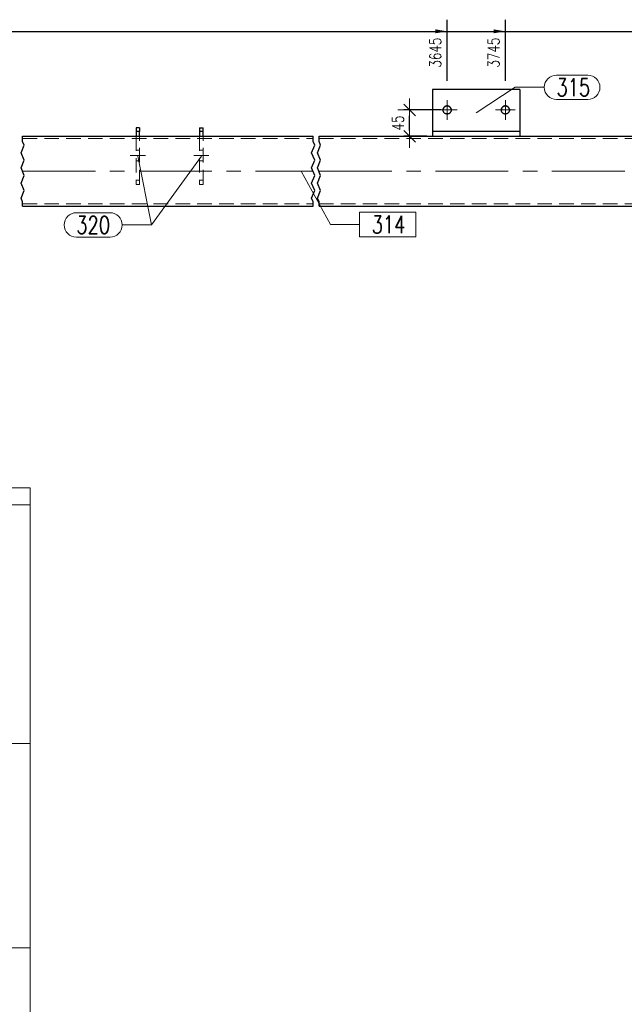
# Model space of a CAD drawing. Header units: millimetres. Extents: x -122 to 731, y 8645 to 9314.
# Tile 27 of 40: x 457 to 561, y 8816 to 8985. Entities that reach past the tile are written whole.
import ezdxf

# ---------------------------------------------------------------- set-up
doc = ezdxf.new("R2010")
doc.units = ezdxf.units.MM
doc.header["$LTSCALE"] = 10
doc.linetypes.add('HIDDEN', pattern=[0.375, 0.25, -0.125])
doc.linetypes.add('MITTE', pattern=[2, 1.25, -0.25, 0.25, -0.25])
doc.layers.get('Defpoints').update_dxf_attribs({"color": 1})
for name, color, linetype, lineweight in [('PS_DIM', 4, 'Continuous', 13), ('PS_Hidden', 2, 'HIDDEN', 9), ('PS_Mid', 5, 'MITTE', 15), ('PS_Pos', 1, 'Continuous', 15), ('PS_Shape', 161, 'Continuous', 30), ('PS_SOLID', 7, 'Continuous', 30)]:
    doc.layers.add(name, color=color, linetype=linetype, lineweight=lineweight)
doc.styles.add('simplex', font='simplex.shx', dxfattribs={"width": 0.75})
doc.dimstyles.new('1_10_GŁ_DS1-LS10', dxfattribs={"dimtxt": 2, "dimasz": 2, "dimexe": 2, "dimexo": 5, "dimgap": 1, "dimtad": 1, "dimjust": 4, "dimdec": 0, "dimlfac": 10, "dimtxsty": 'simplex', "dimblk1": 'NONE', "dimsah": 1, "dimcen": 2, "dimclrd": 256, "dimclre": 256, "dimclrt": 3, "dimadec": 1, "dimazin": 0, "dimtfac": 1, "dimtdec": 0, "dimtmove": 2, "dimatfit": 3, "dimfxl": 1, "dimarcsym": 0})
doc.dimstyles.new('1_10_SC', dxfattribs={"dimtxt": 2, "dimasz": 1, "dimexe": 1, "dimexo": 1, "dimgap": 1, "dimtad": 1, "dimdec": 0, "dimlfac": 10, "dimtxsty": 'simplex', "dimblk": 'dimznak', "dimcen": 2, "dimclrd": 256, "dimclre": 256, "dimclrt": 3, "dimadec": 1, "dimazin": 0, "dimtfac": 1, "dimtdec": 0, "dimtix": 1, "dimtmove": 2, "dimatfit": 3, "dimldrblk": 'dim-grot', "dimfxl": 1, "dimarcsym": 0})

# ---------------------------------------------------------------- blocks, each defined once
blk = doc.blocks.new('*D312')
at = {"layer": 'Defpoints', "color": 0, "transparency": 16777216}
for p in [(530.34, 8982.84), (530.34, 8969.34), (344.88, 8952.84)]:
    blk.add_point(p, dxfattribs=at)
at = {"layer": 'PS_DIM', "lineweight": -2, "transparency": 16777216}
for p, q in [((344.88, 8957.84), (344.88, 8984.84)), ((530.34, 8974.34), (530.34, 8984.84)), ((344.88, 8982.84), (528.34, 8982.84))]:
    blk.add_line(p, q, dxfattribs=at)
at = {"layer": 'PS_DIM', "transparency": 16777216}
blk.add_solid([(528.34, 8983.18), (528.34, 8982.51), (530.34, 8982.84)], dxfattribs=at)
at = {"layer": 'PS_DIM', "color": 3, "transparency": 16777216, "insert": (528.32, 8979.18), "char_height": 2, "attachment_point": 5, "rotation": 90, "style": 'simplex'}
blk.add_mtext('3645', dxfattribs=at)
blk = doc.blocks.new('_None')
blk = doc.blocks.new('*D313')
at = {"layer": 'Defpoints', "color": 0, "transparency": 16777216}
for p in [(540.34, 8982.84), (540.34, 8969.34), (344.88, 8952.84)]:
    blk.add_point(p, dxfattribs=at)
at = {"layer": 'PS_DIM', "lineweight": -2, "transparency": 16777216}
for p, q in [((344.88, 8957.84), (344.88, 8984.84)), ((540.34, 8974.34), (540.34, 8984.84)), ((344.88, 8982.84), (538.34, 8982.84))]:
    blk.add_line(p, q, dxfattribs=at)
at = {"layer": 'PS_DIM', "transparency": 16777216}
blk.add_solid([(538.34, 8983.18), (538.34, 8982.51), (540.34, 8982.84)], dxfattribs=at)
at = {"layer": 'PS_DIM', "color": 3, "transparency": 16777216, "insert": (538.32, 8979.18), "char_height": 2, "attachment_point": 5, "rotation": 90, "style": 'simplex'}
blk.add_mtext('3745', dxfattribs=at)
blk = doc.blocks.new('*D314')
at = {"layer": 'Defpoints', "color": 0, "transparency": 16777216}
for p in [(665.95, 8982.84), (665.95, 8964.54), (344.88, 8952.84)]:
    blk.add_point(p, dxfattribs=at)
at = {"layer": 'PS_DIM', "lineweight": -2, "transparency": 16777216}
for p, q in [((344.88, 8957.84), (344.88, 8984.84)), ((665.95, 8969.54), (665.95, 8984.84)), ((344.88, 8982.84), (663.95, 8982.84))]:
    blk.add_line(p, q, dxfattribs=at)
at = {"layer": 'PS_DIM', "transparency": 16777216}
blk.add_solid([(663.95, 8983.18), (663.95, 8982.51), (665.95, 8982.84)], dxfattribs=at)
at = {"layer": 'PS_DIM', "color": 3, "transparency": 16777216, "insert": (663.93, 8979.18), "char_height": 2, "attachment_point": 5, "rotation": 90, "style": 'simplex'}
blk.add_mtext('6323', dxfattribs=at)
blk = doc.blocks.new('dimznak')
at = {"color": 0}
for points in [[(0, 2), (0, -2)], [(-2, 0), (2, 0)]]:
    blk.add_lwpolyline(points, dxfattribs=at)
at = {"color": 2}
blk.add_lwpolyline([(1, 1), (-1, -1)], dxfattribs=at)
blk = doc.blocks.new('*D331')
at = {"layer": 'Defpoints', "color": 0, "transparency": 16777216}
for p in [(523.88, 8969.34), (530.34, 8969.34), (527.84, 8964.84)]:
    blk.add_point(p, dxfattribs=at)
at = {"layer": 'PS_DIM', "lineweight": -2, "transparency": 16777216}
for p, q in [((529.34, 8969.34), (522.88, 8969.34)), ((523.88, 8965.84), (523.88, 8968.34)), ((526.84, 8964.84), (522.88, 8964.84))]:
    blk.add_line(p, q, dxfattribs=at)
for p, rotation in [((523.88, 8969.34), 90), ((523.88, 8964.84), 270)]:
    blk.add_blockref('dimznak', p, dxfattribs=dict(at, rotation=rotation))
at = {"layer": 'PS_DIM', "color": 3, "transparency": 16777216, "insert": (521.88, 8967.09), "char_height": 2, "attachment_point": 5, "rotation": 90, "style": 'simplex'}
blk.add_mtext('45', dxfattribs=at)
blk = doc.blocks.new('dim-grot')
blk.add_hatch(color=256).paths.add_polyline_path([(0, 0), (-2, 0.5), (-2, -0.5)])
blk.add_lwpolyline([(0, 0), (-2, 0.5), (-2, -0.5), (0, 0)])
blk = doc.blocks.new('*X492')
at = {"color": 1}
for p, q in [((457.44, 8963.95), (457.44, 8964.84)), ((507.34, 8963.95), (507.34, 8964.84)), ((508.34, 8963.95), (508.34, 8964.84)), ((457.17, 8962), (457.72, 8963.3)), ((457.72, 8963.3), (457.44, 8963.95)), ((507.07, 8962), (507.62, 8963.3)), ((507.62, 8963.3), (507.34, 8963.95)), ((508.07, 8962), (508.62, 8963.3)), ((508.62, 8963.3), (508.34, 8963.95)), ((457.72, 8960.7), (457.17, 8962)), ((507.62, 8960.7), (507.07, 8962)), ((508.62, 8960.7), (508.07, 8962)), ((457.17, 8959.4), (457.72, 8960.7)), ((457.72, 8958.1), (457.17, 8959.4)), ((507.07, 8959.4), (507.62, 8960.7)), ((507.62, 8958.1), (507.07, 8959.4)), ((508.07, 8959.4), (508.62, 8960.7)), ((508.62, 8958.1), (508.07, 8959.4)), ((457.17, 8956.8), (457.72, 8958.1)), ((507.07, 8956.8), (507.62, 8958.1)), ((508.07, 8956.8), (508.62, 8958.1)), ((457.72, 8955.5), (457.17, 8956.8)), ((507.62, 8955.5), (507.07, 8956.8)), ((508.62, 8955.5), (508.07, 8956.8)), ((457.17, 8954.2), (457.72, 8955.5)), ((507.07, 8954.2), (507.62, 8955.5)), ((508.07, 8954.2), (508.62, 8955.5)), ((457.44, 8953.55), (457.17, 8954.2)), ((457.44, 8952.84), (457.44, 8953.55)), ((507.34, 8953.55), (507.07, 8954.2)), ((507.34, 8952.84), (507.34, 8953.55)), ((508.34, 8953.55), (508.07, 8954.2)), ((508.34, 8952.84), (508.34, 8953.55))]:
    blk.add_line(p, q, dxfattribs=at)
at = {"layer": 'PS_Hidden', "color": 2, "linetype": 'HIDDEN'}
for p, q in [((529.64, 8969.34), (529.64, 8969.33)), ((529.64, 8969.34), (529.64, 8969.34)), ((529.64, 8969.33), (529.64, 8969.31)), ((529.64, 8969.31), (529.64, 8969.29)), ((529.64, 8969.29), (529.65, 8969.27)), ((529.65, 8969.27), (529.65, 8969.26)), ((529.65, 8969.26), (529.65, 8969.24)), ((529.65, 8969.24), (529.65, 8969.22)), ((529.65, 8969.22), (529.66, 8969.21)), ((529.66, 8969.21), (529.66, 8969.19)), ((529.66, 8969.19), (529.66, 8969.17)), ((529.66, 8969.17), (529.67, 8969.16)), ((529.67, 8969.16), (529.67, 8969.14)), ((529.67, 8969.14), (529.68, 8969.12)), ((529.68, 8969.12), (529.68, 8969.11)), ((529.68, 8969.11), (529.69, 8969.09)), ((529.69, 8969.09), (529.7, 8969.07)), ((529.7, 8969.07), (529.7, 8969.06)), ((529.7, 8969.06), (529.71, 8969.04)), ((529.71, 8969.04), (529.72, 8969.03)), ((529.72, 8969.03), (529.72, 8969.01)), ((529.72, 8969.01), (529.73, 8969)), ((529.73, 8969), (529.74, 8968.98)), ((529.74, 8968.98), (529.75, 8968.97)), ((529.75, 8968.97), (529.76, 8968.95)), ((529.76, 8968.95), (529.77, 8968.94)), ((529.77, 8968.94), (529.78, 8968.93)), ((529.78, 8968.93), (529.79, 8968.91)), ((529.79, 8968.91), (529.8, 8968.9)), ((529.8, 8968.9), (529.81, 8968.89)), ((529.81, 8968.89), (529.82, 8968.87)), ((529.82, 8968.87), (529.84, 8968.86)), ((529.84, 8968.86), (529.85, 8968.85)), ((529.85, 8968.85), (529.86, 8968.84)), ((529.86, 8968.84), (529.87, 8968.82)), ((529.87, 8968.82), (529.89, 8968.81)), ((529.89, 8968.81), (529.9, 8968.8)), ((529.9, 8968.8), (529.91, 8968.79)), ((529.91, 8968.79), (529.93, 8968.78)), ((529.93, 8968.78), (529.94, 8968.77)), ((529.94, 8968.77), (529.95, 8968.76)), ((529.95, 8968.76), (529.97, 8968.75)), ((529.97, 8968.75), (529.98, 8968.74)), ((529.98, 8968.74), (530, 8968.73)), ((530, 8968.73), (530.01, 8968.73)), ((530.01, 8968.73), (530.03, 8968.72)), ((530.03, 8968.72), (530.04, 8968.71)), ((530.04, 8968.71), (530.06, 8968.7)), ((530.06, 8968.7), (530.07, 8968.7)), ((530.07, 8968.7), (530.09, 8968.69)), ((530.09, 8968.69), (530.11, 8968.68)), ((530.11, 8968.68), (530.12, 8968.68)), ((530.12, 8968.68), (530.14, 8968.67)), ((530.14, 8968.67), (530.16, 8968.67)), ((530.16, 8968.67), (530.17, 8968.66)), ((530.17, 8968.66), (530.19, 8968.66)), ((530.19, 8968.66), (530.21, 8968.66)), ((530.21, 8968.66), (530.22, 8968.65)), ((530.22, 8968.65), (530.24, 8968.65)), ((530.24, 8968.65), (530.26, 8968.65)), ((530.26, 8968.65), (530.27, 8968.65)), ((530.27, 8968.65), (530.29, 8968.64)), ((530.29, 8968.64), (530.31, 8968.64)), ((530.31, 8968.64), (530.33, 8968.64)), ((530.33, 8968.64), (530.34, 8968.64)), ((530.34, 8968.64), (530.36, 8968.64)), ((530.34, 8968.64), (530.34, 8968.64)), ((530.36, 8968.64), (530.38, 8968.64)), ((530.38, 8968.64), (530.39, 8968.64)), ((530.39, 8968.64), (530.41, 8968.65)), ((530.41, 8968.65), (530.43, 8968.65)), ((530.43, 8968.65), (530.45, 8968.65)), ((530.45, 8968.65), (530.46, 8968.65)), ((530.46, 8968.65), (530.48, 8968.66)), ((530.48, 8968.66), (530.5, 8968.66)), ((530.5, 8968.66), (530.51, 8968.66)), ((530.51, 8968.66), (530.53, 8968.67)), ((530.53, 8968.67), (530.55, 8968.67)), ((530.55, 8968.67), (530.56, 8968.68)), ((530.56, 8968.68), (530.58, 8968.68)), ((530.58, 8968.68), (530.59, 8968.69)), ((530.59, 8968.69), (530.61, 8968.7)), ((530.61, 8968.7), (530.63, 8968.7)), ((530.63, 8968.7), (530.64, 8968.71)), ((530.64, 8968.71), (530.66, 8968.72)), ((530.66, 8968.72), (530.67, 8968.73)), ((530.67, 8968.73), (530.69, 8968.73)), ((530.69, 8968.73), (530.7, 8968.74)), ((530.7, 8968.74), (530.72, 8968.75)), ((530.72, 8968.75), (530.73, 8968.76)), ((530.73, 8968.76), (530.75, 8968.77)), ((530.75, 8968.77), (530.76, 8968.78)), ((530.76, 8968.78), (530.77, 8968.79)), ((530.77, 8968.79), (530.79, 8968.8)), ((530.79, 8968.8), (530.8, 8968.81)), ((530.8, 8968.81), (530.81, 8968.82)), ((530.81, 8968.82), (530.83, 8968.84)), ((530.83, 8968.84), (530.84, 8968.85)), ((530.84, 8968.85), (530.85, 8968.86)), ((530.85, 8968.86), (530.86, 8968.87)), ((530.86, 8968.87), (530.87, 8968.89)), ((530.87, 8968.89), (530.88, 8968.9)), ((530.88, 8968.9), (530.89, 8968.91)), ((530.89, 8968.91), (530.9, 8968.93)), ((530.9, 8968.93), (530.91, 8968.94)), ((530.91, 8968.94), (530.92, 8968.95)), ((530.92, 8968.95), (530.93, 8968.97)), ((530.93, 8968.97), (530.94, 8968.98)), ((530.94, 8968.98), (530.95, 8969)), ((530.95, 8969), (530.96, 8969.01)), ((530.96, 8969.01), (530.97, 8969.03)), ((530.97, 8969.03), (530.98, 8969.04)), ((530.98, 8969.06), (530.99, 8969.07)), ((530.98, 8969.04), (530.98, 8969.06)), ((530.99, 8969.07), (531, 8969.09)), ((531, 8969.11), (531.01, 8969.12)), ((531, 8969.09), (531, 8969.11)), ((531.01, 8969.14), (531.02, 8969.16)), ((531.01, 8969.12), (531.01, 8969.14)), ((531.02, 8969.17), (531.03, 8969.19)), ((531.02, 8969.16), (531.02, 8969.17)), ((531.03, 8969.24), (531.04, 8969.26)), ((531.03, 8969.22), (531.03, 8969.24)), ((531.03, 8969.21), (531.03, 8969.22)), ((531.03, 8969.19), (531.03, 8969.21)), ((531.04, 8969.33), (531.04, 8969.34)), ((531.04, 8969.34), (531.04, 8969.34)), ((531.04, 8969.34), (531.04, 8969.34)), ((531.04, 8969.31), (531.04, 8969.33)), ((531.04, 8969.29), (531.04, 8969.31)), ((531.04, 8969.27), (531.04, 8969.29)), ((531.04, 8969.26), (531.04, 8969.27)), ((539.64, 8969.34), (539.64, 8969.33)), ((539.64, 8969.34), (539.64, 8969.34)), ((539.64, 8969.33), (539.64, 8969.31)), ((539.64, 8969.31), (539.64, 8969.29)), ((539.64, 8969.29), (539.65, 8969.27)), ((539.65, 8969.27), (539.65, 8969.26)), ((539.65, 8969.26), (539.65, 8969.24)), ((539.65, 8969.24), (539.65, 8969.22)), ((539.65, 8969.22), (539.66, 8969.21)), ((539.66, 8969.21), (539.66, 8969.19)), ((539.66, 8969.19), (539.66, 8969.17)), ((539.66, 8969.17), (539.67, 8969.16)), ((539.67, 8969.16), (539.67, 8969.14)), ((539.67, 8969.14), (539.68, 8969.12)), ((539.68, 8969.12), (539.68, 8969.11)), ((539.68, 8969.11), (539.69, 8969.09)), ((539.69, 8969.09), (539.7, 8969.07)), ((539.7, 8969.07), (539.7, 8969.06)), ((539.7, 8969.06), (539.71, 8969.04)), ((539.71, 8969.04), (539.72, 8969.03)), ((539.72, 8969.03), (539.72, 8969.01)), ((539.72, 8969.01), (539.73, 8969)), ((539.73, 8969), (539.74, 8968.98)), ((539.74, 8968.98), (539.75, 8968.97)), ((539.75, 8968.97), (539.76, 8968.95)), ((539.76, 8968.95), (539.77, 8968.94)), ((539.77, 8968.94), (539.78, 8968.93)), ((539.78, 8968.93), (539.79, 8968.91)), ((539.79, 8968.91), (539.8, 8968.9)), ((539.8, 8968.9), (539.81, 8968.89)), ((539.81, 8968.89), (539.82, 8968.87)), ((539.82, 8968.87), (539.84, 8968.86)), ((539.84, 8968.86), (539.85, 8968.85)), ((539.85, 8968.85), (539.86, 8968.84)), ((539.86, 8968.84), (539.87, 8968.82)), ((539.87, 8968.82), (539.89, 8968.81)), ((539.89, 8968.81), (539.9, 8968.8)), ((539.9, 8968.8), (539.91, 8968.79)), ((539.91, 8968.79), (539.93, 8968.78)), ((539.93, 8968.78), (539.94, 8968.77)), ((539.94, 8968.77), (539.95, 8968.76)), ((539.95, 8968.76), (539.97, 8968.75)), ((539.97, 8968.75), (539.98, 8968.74)), ((539.98, 8968.74), (540, 8968.73)), ((540, 8968.73), (540.01, 8968.73)), ((540.01, 8968.73), (540.03, 8968.72)), ((540.03, 8968.72), (540.04, 8968.71)), ((540.04, 8968.71), (540.06, 8968.7)), ((540.06, 8968.7), (540.07, 8968.7)), ((540.07, 8968.7), (540.09, 8968.69)), ((540.09, 8968.69), (540.11, 8968.68)), ((540.11, 8968.68), (540.12, 8968.68)), ((540.12, 8968.68), (540.14, 8968.67)), ((540.14, 8968.67), (540.16, 8968.67)), ((540.16, 8968.67), (540.17, 8968.66)), ((540.17, 8968.66), (540.19, 8968.66)), ((540.19, 8968.66), (540.21, 8968.66)), ((540.21, 8968.66), (540.22, 8968.65)), ((540.22, 8968.65), (540.24, 8968.65)), ((540.24, 8968.65), (540.26, 8968.65)), ((540.26, 8968.65), (540.27, 8968.65)), ((540.27, 8968.65), (540.29, 8968.64)), ((540.29, 8968.64), (540.31, 8968.64)), ((540.31, 8968.64), (540.33, 8968.64)), ((540.33, 8968.64), (540.34, 8968.64)), ((540.34, 8968.64), (540.36, 8968.64)), ((540.34, 8968.64), (540.34, 8968.64)), ((540.36, 8968.64), (540.38, 8968.64)), ((540.38, 8968.64), (540.39, 8968.64)), ((540.39, 8968.64), (540.41, 8968.65)), ((540.41, 8968.65), (540.43, 8968.65)), ((540.43, 8968.65), (540.45, 8968.65)), ((540.45, 8968.65), (540.46, 8968.65)), ((540.46, 8968.65), (540.48, 8968.66)), ((540.48, 8968.66), (540.5, 8968.66)), ((540.5, 8968.66), (540.51, 8968.66)), ((540.51, 8968.66), (540.53, 8968.67)), ((540.53, 8968.67), (540.55, 8968.67)), ((540.55, 8968.67), (540.56, 8968.68)), ((540.56, 8968.68), (540.58, 8968.68)), ((540.58, 8968.68), (540.59, 8968.69)), ((540.59, 8968.69), (540.61, 8968.7)), ((540.61, 8968.7), (540.63, 8968.7)), ((540.63, 8968.7), (540.64, 8968.71)), ((540.64, 8968.71), (540.66, 8968.72)), ((540.66, 8968.72), (540.67, 8968.73)), ((540.67, 8968.73), (540.69, 8968.73)), ((540.69, 8968.73), (540.7, 8968.74)), ((540.7, 8968.74), (540.72, 8968.75)), ((540.72, 8968.75), (540.73, 8968.76)), ((540.73, 8968.76), (540.75, 8968.77)), ((540.75, 8968.77), (540.76, 8968.78)), ((540.76, 8968.78), (540.77, 8968.79)), ((540.77, 8968.79), (540.79, 8968.8)), ((540.79, 8968.8), (540.8, 8968.81)), ((540.8, 8968.81), (540.81, 8968.82)), ((540.81, 8968.82), (540.83, 8968.84)), ((540.83, 8968.84), (540.84, 8968.85)), ((540.84, 8968.85), (540.85, 8968.86)), ((540.85, 8968.86), (540.86, 8968.87)), ((540.86, 8968.87), (540.87, 8968.89)), ((540.87, 8968.89), (540.88, 8968.9)), ((540.88, 8968.9), (540.89, 8968.91)), ((540.89, 8968.91), (540.9, 8968.93)), ((540.9, 8968.93), (540.91, 8968.94)), ((540.91, 8968.94), (540.92, 8968.95)), ((540.92, 8968.95), (540.93, 8968.97)), ((540.93, 8968.97), (540.94, 8968.98)), ((540.94, 8968.98), (540.95, 8969)), ((540.95, 8969), (540.96, 8969.01)), ((540.96, 8969.01), (540.97, 8969.03)), ((540.97, 8969.03), (540.98, 8969.04)), ((540.98, 8969.06), (540.99, 8969.07)), ((540.98, 8969.04), (540.98, 8969.06)), ((540.99, 8969.07), (541, 8969.09)), ((541, 8969.11), (541.01, 8969.12)), ((541, 8969.09), (541, 8969.11)), ((541.01, 8969.14), (541.02, 8969.16)), ((541.01, 8969.12), (541.01, 8969.14)), ((541.02, 8969.17), (541.03, 8969.19)), ((541.02, 8969.16), (541.02, 8969.17)), ((541.03, 8969.24), (541.04, 8969.26)), ((541.03, 8969.22), (541.03, 8969.24)), ((541.03, 8969.21), (541.03, 8969.22)), ((541.03, 8969.19), (541.03, 8969.21)), ((541.04, 8969.33), (541.04, 8969.34)), ((541.04, 8969.34), (541.04, 8969.34)), ((541.04, 8969.34), (541.04, 8969.34)), ((541.04, 8969.31), (541.04, 8969.33)), ((541.04, 8969.29), (541.04, 8969.31)), ((541.04, 8969.27), (541.04, 8969.29)), ((541.04, 8969.26), (541.04, 8969.27)), ((476.94, 8964.84), (476.94, 8956.57)), ((477.54, 8956.57), (477.54, 8964.84)), ((487.84, 8964.84), (487.84, 8956.57)), ((488.44, 8956.57), (488.44, 8964.84)), ((542.84, 8964.84), (527.84, 8964.84)), ((527.84, 8964.84), (527.84, 8964.84)), ((542.84, 8964.84), (542.84, 8964.84)), ((457.44, 8964.44), (507.34, 8964.44)), ((508.34, 8964.44), (562.34, 8964.44)), ((477.54, 8962.42), (476.94, 8962.42)), ((487.84, 8962.42), (488.44, 8962.42)), ((477.54, 8960.62), (476.94, 8960.62)), ((487.84, 8960.62), (488.44, 8960.62)), ((477.54, 8957.31), (476.94, 8957.31)), ((476.94, 8956.57), (477.54, 8956.57)), ((487.84, 8957.31), (488.44, 8957.31)), ((487.84, 8956.57), (488.44, 8956.57)), ((457.44, 8953.24), (507.34, 8953.24)), ((508.34, 8953.24), (562.34, 8953.24))]:
    blk.add_line(p, q, dxfattribs=at)
at = {"layer": 'PS_Mid', "color": 5, "linetype": 'MITTE'}
for p, q in [((530.34, 8971.04), (530.34, 8967.64)), ((540.34, 8971.04), (540.34, 8967.64)), ((532.04, 8969.34), (528.64, 8969.34)), ((542.04, 8969.34), (538.64, 8969.34)), ((475.94, 8961.52), (478.54, 8961.52)), ((489.44, 8961.52), (486.84, 8961.52)), ((457.44, 8958.84), (507.34, 8958.84)), ((508.34, 8958.84), (562.34, 8958.84))]:
    blk.add_line(p, q, dxfattribs=at)
at = {"layer": 'PS_SOLID', "color": 7, "linetype": 'Continuous'}
for p, q in [((527.84, 8972.84), (527.84, 8965.64)), ((542.84, 8972.84), (527.84, 8972.84)), ((542.84, 8972.84), (542.84, 8965.64)), ((529.67, 8969.55), (529.66, 8969.51)), ((529.66, 8969.48), (529.67, 8969.55)), ((529.67, 8969.55), (529.7, 8969.61)), ((529.68, 8969.58), (529.67, 8969.55)), ((529.7, 8969.61), (529.68, 8969.58)), ((529.7, 8969.61), (529.72, 8969.67)), ((529.71, 8969.64), (529.7, 8969.61)), ((529.72, 8969.67), (529.71, 8969.64)), ((529.72, 8969.67), (529.76, 8969.73)), ((529.74, 8969.7), (529.72, 8969.67)), ((529.76, 8969.73), (529.74, 8969.7)), ((529.76, 8969.73), (529.8, 8969.79)), ((529.78, 8969.76), (529.76, 8969.73)), ((529.8, 8969.79), (529.78, 8969.76)), ((529.8, 8969.79), (529.85, 8969.84)), ((529.82, 8969.81), (529.8, 8969.79)), ((529.85, 8969.84), (529.82, 8969.81)), ((529.85, 8969.84), (529.9, 8969.88)), ((529.87, 8969.86), (529.85, 8969.84)), ((529.9, 8969.88), (529.87, 8969.86)), ((529.9, 8969.88), (529.95, 8969.92)), ((529.93, 8969.9), (529.9, 8969.88)), ((529.95, 8969.92), (529.93, 8969.9)), ((529.95, 8969.92), (530.01, 8969.96)), ((529.98, 8969.94), (529.95, 8969.92)), ((530.01, 8969.96), (529.98, 8969.94)), ((530.01, 8969.96), (530.07, 8969.99)), ((530.04, 8969.98), (530.01, 8969.96)), ((530.07, 8969.99), (530.04, 8969.98)), ((530.07, 8969.99), (530.14, 8970.01)), ((530.11, 8970), (530.07, 8969.99)), ((530.14, 8970.01), (530.11, 8970)), ((530.14, 8970.01), (530.21, 8970.03)), ((530.17, 8970.02), (530.14, 8970.01)), ((530.21, 8970.03), (530.17, 8970.02)), ((530.21, 8970.03), (530.27, 8970.04)), ((530.24, 8970.03), (530.21, 8970.03)), ((530.27, 8970.04), (530.24, 8970.03)), ((530.31, 8970.04), (530.27, 8970.04)), ((530.27, 8970.04), (530.34, 8970.04)), ((530.34, 8970.04), (530.31, 8970.04)), ((530.38, 8970.04), (530.34, 8970.04)), ((530.34, 8970.04), (530.41, 8970.04)), ((530.34, 8970.04), (530.34, 8970.04)), ((530.41, 8970.04), (530.38, 8970.04)), ((530.45, 8970.03), (530.41, 8970.04)), ((530.41, 8970.04), (530.48, 8970.03)), ((530.48, 8970.03), (530.45, 8970.03)), ((530.51, 8970.02), (530.48, 8970.03)), ((530.48, 8970.03), (530.55, 8970.01)), ((530.55, 8970.01), (530.51, 8970.02)), ((530.58, 8970), (530.55, 8970.01)), ((530.55, 8970.01), (530.61, 8969.99)), ((530.61, 8969.99), (530.58, 8970)), ((530.64, 8969.98), (530.61, 8969.99)), ((530.61, 8969.99), (530.67, 8969.96)), ((530.67, 8969.96), (530.64, 8969.98)), ((530.7, 8969.94), (530.67, 8969.96)), ((530.67, 8969.96), (530.73, 8969.92)), ((530.73, 8969.92), (530.7, 8969.94)), ((530.76, 8969.9), (530.73, 8969.92)), ((530.73, 8969.92), (530.79, 8969.88)), ((530.79, 8969.88), (530.76, 8969.9)), ((530.81, 8969.86), (530.79, 8969.88)), ((530.79, 8969.88), (530.84, 8969.84)), ((530.84, 8969.84), (530.81, 8969.86)), ((530.86, 8969.81), (530.84, 8969.84)), ((530.84, 8969.84), (530.88, 8969.79)), ((530.88, 8969.79), (530.86, 8969.81)), ((530.9, 8969.76), (530.88, 8969.79)), ((530.88, 8969.79), (530.92, 8969.73)), ((530.92, 8969.73), (530.9, 8969.76)), ((530.94, 8969.7), (530.92, 8969.73)), ((530.92, 8969.73), (530.96, 8969.67)), ((530.96, 8969.67), (530.94, 8969.7)), ((530.98, 8969.64), (530.96, 8969.67)), ((530.96, 8969.67), (530.99, 8969.61)), ((530.99, 8969.61), (530.98, 8969.64)), ((531, 8969.58), (530.99, 8969.61)), ((530.99, 8969.61), (531.01, 8969.55)), ((531.01, 8969.55), (531, 8969.58)), ((531.02, 8969.51), (531.01, 8969.55)), ((531.01, 8969.55), (531.03, 8969.48)), ((539.67, 8969.55), (539.66, 8969.51)), ((539.66, 8969.48), (539.67, 8969.55)), ((539.67, 8969.55), (539.7, 8969.61)), ((539.68, 8969.58), (539.67, 8969.55)), ((539.7, 8969.61), (539.68, 8969.58)), ((539.7, 8969.61), (539.72, 8969.67)), ((539.71, 8969.64), (539.7, 8969.61)), ((539.72, 8969.67), (539.71, 8969.64)), ((539.72, 8969.67), (539.76, 8969.73)), ((539.74, 8969.7), (539.72, 8969.67)), ((539.76, 8969.73), (539.74, 8969.7)), ((539.76, 8969.73), (539.8, 8969.79)), ((539.78, 8969.76), (539.76, 8969.73)), ((539.8, 8969.79), (539.78, 8969.76)), ((539.8, 8969.79), (539.85, 8969.84)), ((539.82, 8969.81), (539.8, 8969.79)), ((539.85, 8969.84), (539.82, 8969.81)), ((539.85, 8969.84), (539.9, 8969.88)), ((539.87, 8969.86), (539.85, 8969.84)), ((539.9, 8969.88), (539.87, 8969.86)), ((539.9, 8969.88), (539.95, 8969.92)), ((539.93, 8969.9), (539.9, 8969.88)), ((539.95, 8969.92), (539.93, 8969.9)), ((539.95, 8969.92), (540.01, 8969.96)), ((539.98, 8969.94), (539.95, 8969.92)), ((540.01, 8969.96), (539.98, 8969.94)), ((540.01, 8969.96), (540.07, 8969.99)), ((540.04, 8969.98), (540.01, 8969.96)), ((540.07, 8969.99), (540.04, 8969.98)), ((540.07, 8969.99), (540.14, 8970.01)), ((540.11, 8970), (540.07, 8969.99)), ((540.14, 8970.01), (540.11, 8970)), ((540.14, 8970.01), (540.21, 8970.03)), ((540.17, 8970.02), (540.14, 8970.01)), ((540.21, 8970.03), (540.17, 8970.02)), ((540.21, 8970.03), (540.27, 8970.04)), ((540.24, 8970.03), (540.21, 8970.03)), ((540.27, 8970.04), (540.24, 8970.03)), ((540.31, 8970.04), (540.27, 8970.04)), ((540.27, 8970.04), (540.34, 8970.04)), ((540.34, 8970.04), (540.31, 8970.04)), ((540.38, 8970.04), (540.34, 8970.04)), ((540.34, 8970.04), (540.41, 8970.04)), ((540.34, 8970.04), (540.34, 8970.04)), ((540.41, 8970.04), (540.38, 8970.04)), ((540.45, 8970.03), (540.41, 8970.04)), ((540.41, 8970.04), (540.48, 8970.03)), ((540.48, 8970.03), (540.45, 8970.03)), ((540.51, 8970.02), (540.48, 8970.03)), ((540.48, 8970.03), (540.55, 8970.01)), ((540.55, 8970.01), (540.51, 8970.02)), ((540.58, 8970), (540.55, 8970.01)), ((540.55, 8970.01), (540.61, 8969.99)), ((540.61, 8969.99), (540.58, 8970)), ((540.64, 8969.98), (540.61, 8969.99)), ((540.61, 8969.99), (540.67, 8969.96)), ((540.67, 8969.96), (540.64, 8969.98)), ((540.7, 8969.94), (540.67, 8969.96)), ((540.67, 8969.96), (540.73, 8969.92)), ((540.73, 8969.92), (540.7, 8969.94)), ((540.76, 8969.9), (540.73, 8969.92)), ((540.73, 8969.92), (540.79, 8969.88)), ((540.79, 8969.88), (540.76, 8969.9)), ((540.81, 8969.86), (540.79, 8969.88)), ((540.79, 8969.88), (540.84, 8969.84)), ((540.84, 8969.84), (540.81, 8969.86)), ((540.86, 8969.81), (540.84, 8969.84)), ((540.84, 8969.84), (540.88, 8969.79)), ((540.88, 8969.79), (540.86, 8969.81)), ((540.9, 8969.76), (540.88, 8969.79)), ((540.88, 8969.79), (540.92, 8969.73)), ((540.92, 8969.73), (540.9, 8969.76)), ((540.94, 8969.7), (540.92, 8969.73)), ((540.92, 8969.73), (540.96, 8969.67)), ((540.96, 8969.67), (540.94, 8969.7)), ((540.98, 8969.64), (540.96, 8969.67)), ((540.96, 8969.67), (540.99, 8969.61)), ((540.99, 8969.61), (540.98, 8969.64)), ((541, 8969.58), (540.99, 8969.61)), ((540.99, 8969.61), (541.01, 8969.55)), ((541.01, 8969.55), (541, 8969.58)), ((541.02, 8969.51), (541.01, 8969.55)), ((541.01, 8969.55), (541.03, 8969.48)), ((529.65, 8969.41), (529.64, 8969.38)), ((529.64, 8969.34), (529.65, 8969.41)), ((529.64, 8969.38), (529.64, 8969.34)), ((529.64, 8969.34), (529.64, 8969.34)), ((529.65, 8969.27), (529.64, 8969.34)), ((529.66, 8969.48), (529.65, 8969.45)), ((529.65, 8969.41), (529.66, 8969.48)), ((529.65, 8969.45), (529.65, 8969.41)), ((529.66, 8969.21), (529.65, 8969.27)), ((529.66, 8969.51), (529.66, 8969.48)), ((529.67, 8969.14), (529.66, 8969.21)), ((529.7, 8969.07), (529.67, 8969.14)), ((529.72, 8969.01), (529.7, 8969.07)), ((529.76, 8968.95), (529.72, 8969.01)), ((529.8, 8968.9), (529.76, 8968.95)), ((529.85, 8968.85), (529.8, 8968.9)), ((529.9, 8968.8), (529.85, 8968.85)), ((529.95, 8968.76), (529.9, 8968.8)), ((530.01, 8968.73), (529.95, 8968.76)), ((530.07, 8968.7), (530.01, 8968.73)), ((530.14, 8968.67), (530.07, 8968.7)), ((530.21, 8968.66), (530.14, 8968.67)), ((530.27, 8968.65), (530.21, 8968.66)), ((530.34, 8968.64), (530.27, 8968.65)), ((530.41, 8968.65), (530.34, 8968.64)), ((530.48, 8968.66), (530.41, 8968.65)), ((530.55, 8968.67), (530.48, 8968.66)), ((530.61, 8968.7), (530.55, 8968.67)), ((530.67, 8968.73), (530.61, 8968.7)), ((530.73, 8968.76), (530.67, 8968.73)), ((530.79, 8968.8), (530.73, 8968.76)), ((530.84, 8968.85), (530.79, 8968.8)), ((530.88, 8968.9), (530.84, 8968.85)), ((530.92, 8968.95), (530.88, 8968.9)), ((530.96, 8969.01), (530.92, 8968.95)), ((530.99, 8969.07), (530.96, 8969.01)), ((531.01, 8969.14), (530.99, 8969.07)), ((531.03, 8969.21), (531.01, 8969.14)), ((531.03, 8969.48), (531.02, 8969.51)), ((531.03, 8969.45), (531.03, 8969.48)), ((531.03, 8969.48), (531.04, 8969.41)), ((531.04, 8969.41), (531.03, 8969.45)), ((531.04, 8969.27), (531.03, 8969.21)), ((531.04, 8969.38), (531.04, 8969.41)), ((531.04, 8969.41), (531.04, 8969.34)), ((531.04, 8969.34), (531.04, 8969.38)), ((531.04, 8969.34), (531.04, 8969.27)), ((539.65, 8969.41), (539.64, 8969.38)), ((539.64, 8969.34), (539.65, 8969.41)), ((539.64, 8969.38), (539.64, 8969.34)), ((539.64, 8969.34), (539.64, 8969.34)), ((539.65, 8969.27), (539.64, 8969.34)), ((539.66, 8969.48), (539.65, 8969.45)), ((539.65, 8969.41), (539.66, 8969.48)), ((539.65, 8969.45), (539.65, 8969.41)), ((539.66, 8969.21), (539.65, 8969.27)), ((539.66, 8969.51), (539.66, 8969.48)), ((539.67, 8969.14), (539.66, 8969.21)), ((539.7, 8969.07), (539.67, 8969.14)), ((539.72, 8969.01), (539.7, 8969.07)), ((539.76, 8968.95), (539.72, 8969.01)), ((539.8, 8968.9), (539.76, 8968.95)), ((539.85, 8968.85), (539.8, 8968.9)), ((539.9, 8968.8), (539.85, 8968.85)), ((539.95, 8968.76), (539.9, 8968.8)), ((540.01, 8968.73), (539.95, 8968.76)), ((540.07, 8968.7), (540.01, 8968.73)), ((540.14, 8968.67), (540.07, 8968.7)), ((540.21, 8968.66), (540.14, 8968.67)), ((540.27, 8968.65), (540.21, 8968.66)), ((540.34, 8968.64), (540.27, 8968.65)), ((540.41, 8968.65), (540.34, 8968.64)), ((540.48, 8968.66), (540.41, 8968.65)), ((540.55, 8968.67), (540.48, 8968.66)), ((540.61, 8968.7), (540.55, 8968.67)), ((540.67, 8968.73), (540.61, 8968.7)), ((540.73, 8968.76), (540.67, 8968.73)), ((540.79, 8968.8), (540.73, 8968.76)), ((540.84, 8968.85), (540.79, 8968.8)), ((540.88, 8968.9), (540.84, 8968.85)), ((540.92, 8968.95), (540.88, 8968.9)), ((540.96, 8969.01), (540.92, 8968.95)), ((540.99, 8969.07), (540.96, 8969.01)), ((541.01, 8969.14), (540.99, 8969.07)), ((541.03, 8969.21), (541.01, 8969.14)), ((541.03, 8969.48), (541.02, 8969.51)), ((541.03, 8969.45), (541.03, 8969.48)), ((541.03, 8969.48), (541.04, 8969.41)), ((541.04, 8969.41), (541.03, 8969.45)), ((541.04, 8969.27), (541.03, 8969.21)), ((541.04, 8969.38), (541.04, 8969.41)), ((541.04, 8969.41), (541.04, 8969.34)), ((541.04, 8969.34), (541.04, 8969.38)), ((541.04, 8969.34), (541.04, 8969.27)), ((476.94, 8966.26), (476.94, 8965.62)), ((477.54, 8966.26), (476.94, 8966.26)), ((477.54, 8966.26), (477.54, 8965.62)), ((487.84, 8966.26), (488.44, 8966.26)), ((487.84, 8966.26), (487.84, 8965.62)), ((488.44, 8965.62), (488.44, 8966.26)), ((457.44, 8964.84), (507.34, 8964.84)), ((476.94, 8965.62), (476.94, 8964.84)), ((477.54, 8965.62), (476.94, 8965.62)), ((477.54, 8964.84), (477.54, 8965.62)), ((487.84, 8965.62), (487.84, 8964.84)), ((488.44, 8965.62), (487.84, 8965.62)), ((488.44, 8964.84), (488.44, 8965.62)), ((508.34, 8964.84), (562.34, 8964.84)), ((527.84, 8965.64), (527.84, 8964.84)), ((542.84, 8965.64), (527.84, 8965.64)), ((542.84, 8965.64), (542.84, 8964.84)), ((457.44, 8952.84), (507.34, 8952.84)), ((508.34, 8952.84), (562.34, 8952.84))]:
    blk.add_line(p, q, dxfattribs=at)
blk = doc.blocks.new('*X493')
at = {"color": 1}
for p, q in [((505.27, 8958.84), (510.29, 8949.69)), ((524.96, 8951.79), (515.29, 8951.79)), ((515.29, 8951.79), (515.29, 8947.59)), ((524.96, 8947.59), (524.96, 8951.79)), ((510.29, 8949.69), (515.29, 8949.69)), ((515.29, 8947.59), (524.96, 8947.59))]:
    blk.add_line(p, q, dxfattribs=at)
at = {"color": 2, "style": 'simplex', "width": 0.75}
blk.add_text('314', height=3, dxfattribs=at).set_placement((517.39, 8948.19))
blk = doc.blocks.new('*X494')
at = {"color": 1}
for p, q in [((488.14, 8961.42), (479.55, 8949.6)), ((466.67, 8951.7), (472.45, 8951.7)), ((474.55, 8949.6), (479.55, 8949.6)), ((466.67, 8947.5), (472.45, 8947.5))]:
    blk.add_line(p, q, dxfattribs=at)
for centre, start, end in [((466.67, 8949.6), 90, 270), ((472.45, 8949.6), 270, 90)]:
    blk.add_arc(centre, 2.1, start, end, dxfattribs=at)
at = {"color": 2, "style": 'simplex', "width": 0.75}
blk.add_text('320', height=3, dxfattribs=at).set_placement((466.67, 8948.1))
blk = doc.blocks.new('*X495')
at = {"color": 1}
for p, q in [((477.24, 8961.42), (479.55, 8949.6)), ((466.67, 8951.7), (472.45, 8951.7)), ((474.55, 8949.6), (479.55, 8949.6)), ((466.67, 8947.5), (472.45, 8947.5))]:
    blk.add_line(p, q, dxfattribs=at)
for centre, start, end in [((466.67, 8949.6), 90, 270), ((472.45, 8949.6), 270, 90)]:
    blk.add_arc(centre, 2.1, start, end, dxfattribs=at)
at = {"color": 2, "style": 'simplex', "width": 0.75}
blk.add_text('320', height=3, dxfattribs=at).set_placement((466.67, 8948.1))
blk = doc.blocks.new('*X496')
at = {"color": 1}
for p, q in [((549.12, 8975.33), (554.48, 8975.33)), ((535.34, 8968.84), (542.02, 8973.23)), ((542.02, 8973.23), (547.02, 8973.23)), ((549.12, 8971.13), (554.48, 8971.13))]:
    blk.add_line(p, q, dxfattribs=at)
for centre, start, end in [((549.12, 8973.23), 90, 270), ((554.48, 8973.23), 270, 90)]:
    blk.add_arc(centre, 2.1, start, end, dxfattribs=at)
at = {"color": 2, "style": 'simplex', "width": 0.75}
blk.add_text('315', height=3, dxfattribs=at).set_placement((549.12, 8971.73))
blk = doc.blocks.new('*X515')
at = {"color": 7}
for p, q in [((458.73, 8904.46), (364.23, 8904.46)), ((458.73, 8682.16), (458.73, 8904.46))]:
    blk.add_line(p, q, dxfattribs=at)
at = {"color": 3}
for p, q in [((364.23, 8901.53), (458.73, 8901.53)), ((364.23, 8860.58), (458.73, 8860.58)), ((364.23, 8825.48), (458.73, 8825.48))]:
    blk.add_line(p, q, dxfattribs=at)

msp = doc.modelspace()

# ---------------------------------------------------------------- block references
at = {"layer": 'PS_DIM', "color": 2, "linetype": 'Continuous'}
msp.add_blockref('*X515', (0, 0), dxfattribs=at)
at = {"layer": 'PS_Pos'}
for name in ['*X496', '*X494', '*X495', '*X493']:
    msp.add_blockref(name, (0, 0), dxfattribs=at)
at = {"layer": 'PS_Shape', "color": 232}
msp.add_blockref('*X492', (0, 0), dxfattribs=at)

# ---------------------------------------------------------------- dimensions: what is measured, and where the dimension line sits
at = {"layer": 'PS_DIM'}
for base, p2, text, picture, middle in [((530.34, 8982.84), (530.34, 8969.34), '3645', '*D312', (528.32, 8979.18)), ((540.34, 8982.84), (540.34, 8969.34), '3745', '*D313', (538.32, 8979.18)), ((665.95, 8982.84), (665.95, 8964.54), '6323', '*D314', (663.93, 8979.18))]:
    dim = msp.add_linear_dim(base=base, p1=(344.88, 8952.84), p2=p2, text=text, dimstyle='1_10_GŁ_DS1-LS10', dxfattribs=at)
    dim.commit()
    dim.dimension.update_dxf_attribs({"geometry": picture, "text_midpoint": middle, "dimtype": 128, "text_rotation": 90})
dim = msp.add_linear_dim(base=(523.88, 8969.34), p1=(527.84, 8964.84), p2=(530.34, 8969.34), angle=90, dimstyle='1_10_SC', dxfattribs=at)
dim.commit()
dim.dimension.update_dxf_attribs({"geometry": '*D331', "text_midpoint": (521.88, 8967.09)})

doc.saveas('drawing.dxf')
